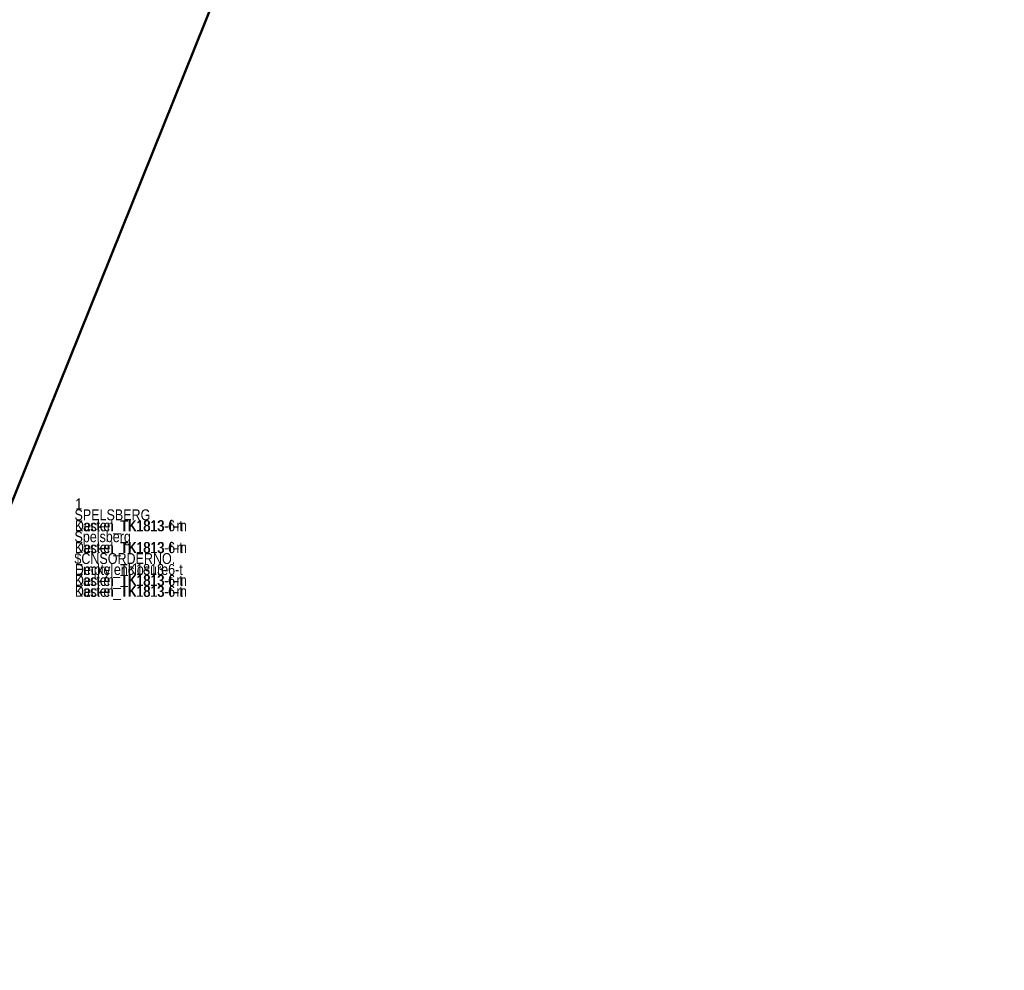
# Model space of a CAD drawing. Extents: x -620 to 300, y 62 to 1112.
# Tile 44 of 226: x -431.418 to -430.518, y 223.28 to 224.15. Entities that reach past the tile are written whole.
import ezdxf

# ---------------------------------------------------------------- set-up
doc = ezdxf.new("R2010")
doc.units = 0
doc.layers.get('0').update_dxf_attribs({"lineweight": 13})
doc.layers.add('AM_6', color=2, linetype='Continuous', lineweight=35, true_color=0xffff00)
doc.layers.add('ConnectionPoints', color=7, linetype='Continuous', lineweight=50)
doc.styles.get("Standard").update_dxf_attribs({"font": 'ARIALN.TTF'})

# ---------------------------------------------------------------- blocks, each defined once
blk = doc.blocks.new('Blockreferenz-A06CPVY0L0')
at = {"layer": 'AM_6', "char_height": 0.01, "attachment_point": 1}
for s, insert in [('{\\fArial Narrow;1}', (-431.36765, 223.7115)), ('{\\fArial Narrow;SPELSBERG}', (-431.36835, 223.7015)), ('{\\fArial Narrow;Deckel_TK1813-6-t}', (-431.36799, 223.6915)), ('{\\fArial Narrow;Spelsberg}', (-431.36835, 223.6815)), ('{\\fArial Narrow;Deckel_TK1813-6-t}', (-431.36799, 223.6715)), ('{\\fArial Narrow;$CNSORDERNO.}', (-431.36845, 223.6615)), ('{\\fArial Narrow;Deckel_TK1813-6-t}', (-431.36799, 223.6515)), ('{\\fArial Narrow;Deckel_TK1813-6-t}', (-431.36799, 223.6415)), ('{\\fArial Narrow;Deckel_TK1813-6-t}', (-431.36799, 223.6315))]:
    blk.add_mtext(s, dxfattribs=dict(at, insert=insert))
blk = doc.blocks.new('Blockreferenz-A06CPVY8L0')
at = {"layer": 'AM_6', "char_height": 0.01, "attachment_point": 1}
for s, insert in [('{\\fArial Narrow;1}', (-431.36765, 223.7115)), ('{\\fArial Narrow;SPELSBERG}', (-431.36835, 223.7015)), ('{\\fArial Narrow;Kasten_TK1813-f-m}', (-431.36803, 223.6915)), ('{\\fArial Narrow;Spelsberg}', (-431.36835, 223.6815)), ('{\\fArial Narrow;Kasten_TK1813-f-m}', (-431.36803, 223.6715)), ('{\\fArial Narrow;$CNSORDERNO.}', (-431.36845, 223.6615)), ('{\\fArial Narrow;Empty enclosure}', (-431.36797, 223.6515)), ('{\\fArial Narrow;Kasten_TK1813-f-m}', (-431.36803, 223.6415)), ('{\\fArial Narrow;Kasten_TK1813-f-m}', (-431.36803, 223.6315))]:
    blk.add_mtext(s, dxfattribs=dict(at, insert=insert))
blk = doc.blocks.new('Bauteilbeschriftung-A06CPVYOL0')
at = {"color": 0, "linetype": 'ByBlock', "lineweight": -2, "ltscale": 0.5}
blk.add_line((-430.51778, 225.96279), (-431.59824, 223.27962), dxfattribs=at)

msp = doc.modelspace()

# ---------------------------------------------------------------- block references
at = {"ltscale": 0.13}
for name in ['Blockreferenz-A06CPVY0L0', 'Blockreferenz-A06CPVY8L0']:
    msp.add_blockref(name, (0, 0), dxfattribs=at)
at = {"layer": 'ConnectionPoints', "ltscale": 0.5}
msp.add_blockref('Bauteilbeschriftung-A06CPVYOL0', (0, 0), dxfattribs=at)

doc.saveas('drawing.dxf')
